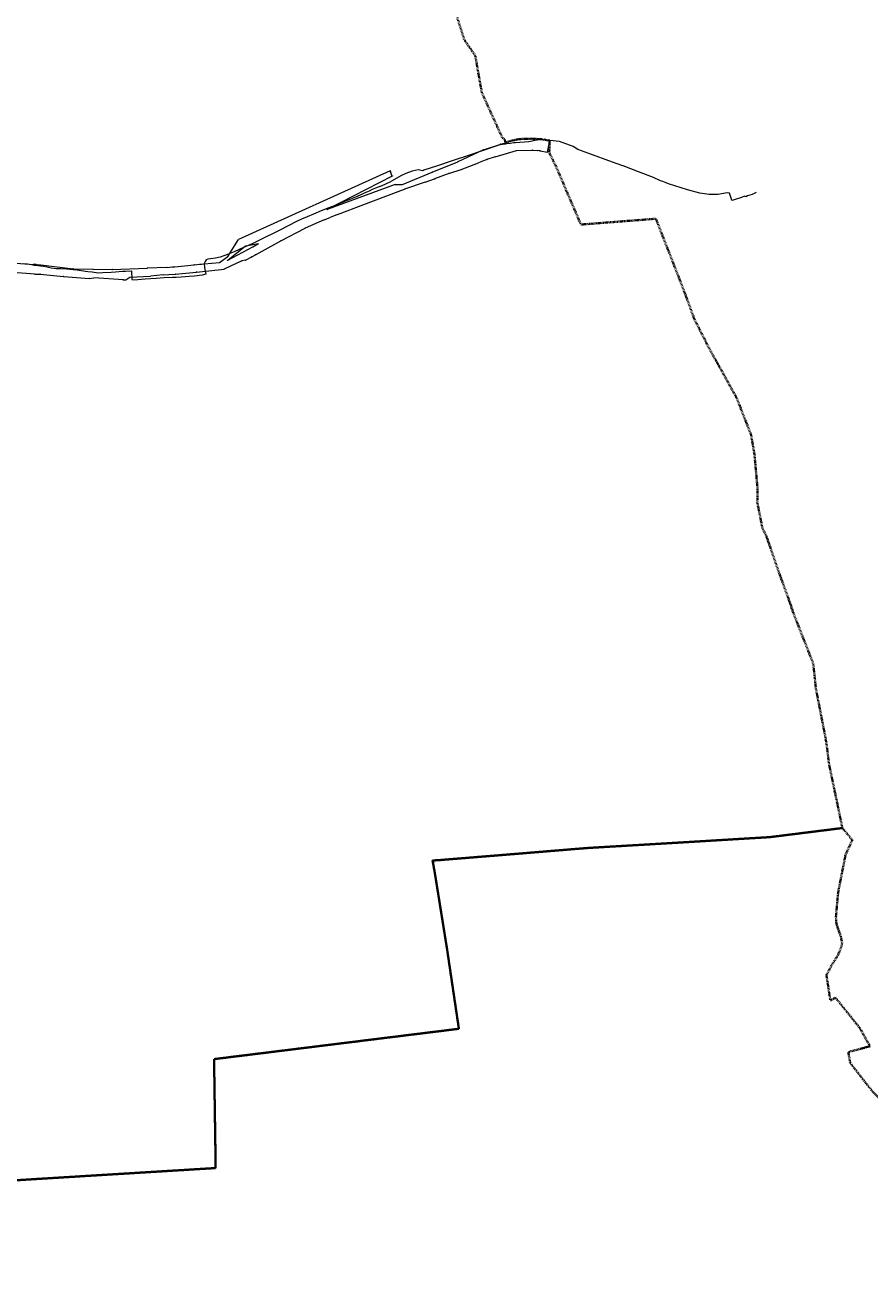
# Model space of a CAD drawing. Header units: metres. Extents: x 6524698 to 6533081, y 5883213 to 5896811.
# Tile 60 of 167: x 6529698 to 6531207, y 5887066 to 5889313. Entities that reach past the tile are written whole.
import ezdxf
from ezdxf.enums import TextEntityAlignment as Align

# ---------------------------------------------------------------- set-up
doc = ezdxf.new("R2010")
doc.units = ezdxf.units.M
doc.header["$MEASUREMENT"] = 0
doc.linetypes.add('mapa zasadnicza$0$1.5_1.0', pattern=[2.5, 1.5, -1])
doc.linetypes.add('mapa zasadnicza$0$219-500', pattern=[0])
doc.layers.get('0').update_dxf_attribs({"lineweight": 0})
for name, color, linetype in [('mapa zasadnicza$0$202-punkt graniczny', 7, 'Continuous'), ('mapa zasadnicza$0$202-punkt graniczny-Atr103', 7, 'Continuous'), ('mapa zasadnicza$0$203-punkt graniczny', 7, 'Continuous'), ('mapa zasadnicza$0$203-punkt graniczny-Atr103', 7, 'Continuous'), ('mapa zasadnicza$0$203-punkt graniczny-Atr104', 7, 'Continuous'), ('mapa zasadnicza$0$216-obręb ewidencyjny', 7, 'Continuous'), ('mapa zasadnicza$0$219-działka ewidencyjna', 7, 'Continuous'), ('mapa zasadnicza$0$przewód telekomunikacyjny podziemny', 7, 'Continuous'), ('mapa zasadnicza$0$przewód telekomunikacyjny podziemny-Atr1', 7, 'Continuous'), ('mapa zasadnicza$0$rzędna', 7, 'Continuous'), ('mapa zasadnicza$0$rzędna-Atr2', 7, 'Continuous')]:
    doc.layers.add(name, color=color, linetype=linetype)
doc.styles.add('mapa zasadnicza$0$STANDARD', font='Working1250', dxfattribs={"width": 0.75})

# ---------------------------------------------------------------- blocks, each defined once
blk = doc.blocks.new('mapa zasadnicza$0$202')
at = {"color": 0, "linetype": 'Continuous', "lineweight": 0}
blk.add_circle((0, 0), 0.25, dxfattribs=at)
blk = doc.blocks.new('mapa zasadnicza$0$203')
at = {"linetype": 'Continuous', "lineweight": 0}
h = blk.add_hatch(color=0, dxfattribs=at)
edge = h.paths.add_edge_path()
edge.add_arc((0, 0), 0.045, 0, 360)
blk = doc.blocks.new('mapa zasadnicza$0$PW01')
at = {"linetype": 'Continuous', "lineweight": 13}
h = blk.add_hatch(color=0, dxfattribs=at)
edge = h.paths.add_edge_path()
edge.add_arc((0, 0), 0.045, 0, 360)

msp = doc.modelspace()

# ---------------------------------------------------------------- linework, layer by layer
at = {"layer": 'mapa zasadnicza$0$216-obręb ewidencyjny', "color": 7, "linetype": 'mapa zasadnicza$0$1.5_1.0', "lineweight": 35, "flags": 128}
for points in [[(6528810.71, 5892032.32), (6528743.5, 5892026.91), (6528665.82, 5892020.2), (6528618.95, 5892016.86), (6528446.42, 5891995.98), (6528440.31, 5891996.73), (6528198.8, 5891907.55), (6528014.33, 5891830.31), (6527846.82, 5891746.29), (6527801.61, 5891598.79), (6527787.58, 5891553.86), (6527785.51, 5891547.1), (6527759.25, 5891463.12), (6527705.03, 5891299.34), (6527651.09, 5891150.82), (6527517.65, 5890758.02), (6527509.07, 5890729.27), (6527454.67, 5890547.02), (6527391.42, 5890349.92), (6527469.9, 5890380.85), (6527548.32, 5890411.76), (6527628.31, 5890449.47), (6527701.79, 5890487.35), (6527781.71, 5890531.45), (6527831.96, 5890559.17), (6527894.74, 5890596), (6527918.86, 5890538.44), (6527996.61, 5890364.36), (6528002.77, 5890340.12), (6528015.06, 5890276.2), (6528068.35, 5890122.94), (6528069.52, 5890117.74), (6528086.27, 5890073.01), (6528087.43, 5890069.91), (6528144.14, 5889918.51), (6528178.59, 5889821.74), (6528194.07, 5889776.62), (6528203.76, 5889751.35), (6528219.86, 5889705.13), (6528289.3, 5889557.06), (6528293.69, 5889548.36), (6528315.49, 5889501.75), (6528319.49, 5889494.06), (6528320.3, 5889498.78), (6528374.9, 5889392.75), (6528393.7, 5889357.37), (6528402.97, 5889333.92), (6528406.48, 5889321.22), (6528417.63, 5889287.69), (6528426.72, 5889250.74), (6528427.12, 5889249.1), (6528437.2, 5889208.11), (6528462.62, 5889141.48), (6528476.98, 5889088.52), (6528479.5, 5889060.26), (6528487.24, 5889042.5), (6528497.03, 5888999.3), (6528513.44, 5888948.22), (6528513.62, 5888944.51), (6528514.32, 5888935.53), (6528517.9, 5888889.57), (6528521.9, 5888874.59), (6528534.18, 5888828.64), (6528537.21, 5888800.87), (6528538.55, 5888788.67), (6528539.84, 5888759.55), (6528540.29, 5888749.47), (6528546.56, 5888728.63), (6528550.89, 5888720.89), (6528554.61, 5888714.22), (6528572.89, 5888682.85), (6528612.6, 5888606.5), (6528643.54, 5888542.38), (6528657.02, 5888506.94), (6528675.5, 5888460.67), (6528681.51, 5888445.9), (6528704.85, 5888377.17), (6528713.34, 5888354.12), (6528741.09, 5888278.42), (6528766.6, 5888207.14), (6528788.71, 5888147.82), (6528812.94, 5888083.84), (6528826.58, 5888045.33), (6528850.06, 5887982.04), (6528866.81, 5887934.63), (6528879.99, 5887896.72), (6528918.8, 5887790.89), (6528952.56, 5887701.57), (6529019.26, 5887707.89), (6529031.01, 5887709.01), (6529109.21, 5887715.92), (6529166.14, 5887721.78), (6529262.28, 5887731.31), (6529282.79, 5887731.14), (6529289.52, 5887663.25), (6529296.91, 5887588.72), (6529312.34, 5887533.26), (6529320.57, 5887503.67), (6529321.72, 5887480.33), (6529315.22, 5887418.55), (6529296.28, 5887374.9), (6529295.89, 5887348.38), (6529295.74, 5887344.56), (6529294.33, 5887253.59), (6529300.1, 5887247.3), (6529460.65, 5887265.28), (6529607.85, 5887282.19), (6529604.22, 5887244.37), (6529619.06, 5887245.53), (6529620.4, 5887245.61), (6529751.62, 5887253.65), (6529836.5, 5887258.86), (6529917.79, 5887263.83), (6530037.96, 5887271.18), (6530037.77, 5887311.55), (6530035.48, 5887465.82), (6530294.87, 5887497.94), (6530342.75, 5887503.87), (6530390.63, 5887509.81), (6530435.08, 5887515.31), (6530469.62, 5887519.59), (6530472.76, 5887520.14), (6530455.94, 5887633.47), (6530452.16, 5887659), (6530429.5, 5887800.32), (6530425.85, 5887820.62), (6530434.17, 5887821.11), (6530435.15, 5887821.09), (6530501.5, 5887826.49), (6530563.57, 5887831.54), (6530569.25, 5887832), (6530626.35, 5887836.71), (6530689.94, 5887841.95), (6530699.77, 5887842.77), (6530753.72, 5887845.97), (6530816.4, 5887849.69), (6530847.34, 5887851.53), (6530851.75, 5887851.79), (6530878, 5887853.36), (6530941.55, 5887857.17), (6531028.05, 5887862.36), (6531029.51, 5887862.54), (6531089.96, 5887870.11), (6531157.91, 5887878.61), (6531147.74, 5887927.21), (6531134.09, 5887992.44), (6531130.39, 5888022.23), (6531130.01, 5888024.33), (6531127.76, 5888039.49), (6531114.28, 5888108.63), (6531110.56, 5888127.5), (6531105.84, 5888172.24), (6531089.18, 5888214.66), (6531070.01, 5888263.46), (6531063.59, 5888283), (6531047.06, 5888328.03), (6531038.58, 5888352.41), (6531021.83, 5888400.87), (6531015.19, 5888413.6), (6531005.83, 5888460.28), (6531006, 5888467.6), (6531006.12, 5888486.87), (6531000.78, 5888546.56), (6530994.46, 5888582.13), (6530992.02, 5888587.87), (6530975.04, 5888631.61), (6530968.96, 5888647.12), (6530918.79, 5888737.7), (6530893.21, 5888788.19), (6530875.95, 5888835.79), (6530824.74, 5888967.12), (6530698.19, 5888957.37), (6530696.88, 5888957.26), (6530690.8, 5888956.75), (6530665.31, 5889016.21), (6530647.2, 5889058.57), (6530634.24, 5889085.41), (6530634.99, 5889106.79), (6530619.51, 5889109.25), (6530602.59, 5889110.21), (6530580.67, 5889109.48), (6530563.76, 5889105.91), (6530556.11, 5889102.91), (6530554.6, 5889108.92), (6530550.45, 5889111.73), (6530532.14, 5889151.93), (6530513.79, 5889192.45), (6530502.04, 5889258.4), (6530482.32, 5889287.2), (6530469.7, 5889327.04), (6530465.02, 5889440.31), (6530478.29, 5889507.42), (6530476.75, 5889539.74), (6530454.68, 5889579.85), (6530444.35, 5889666), (6530447.75, 5889689.9), (6530449.31, 5889721.21), (6530456.42, 5889744.94), (6530489.74, 5889803.92), (6530476.19, 5889829.67), (6530441.37, 5889895.14), (6530436.32, 5889900.67), (6530377.31, 5890013.31), (6530319.1, 5890126.26), (6530282.19, 5890186.6), (6530272.79, 5890201.79), (6530203.17, 5890307.87), (6530172.91, 5890358.56), (6530084.18, 5890524.8), (6530023.66, 5890630.14), (6529988.68, 5890702.02), (6529902.56, 5890854), (6529878.29, 5890895.67), (6529853.22, 5890939.23), (6529790.88, 5891059.39), (6529783.8, 5891073.31), (6529750.15, 5891126.7), (6529715.67, 5891191.31), (6529711.87, 5891220.22), (6529686.86, 5891413.55), (6529894.11, 5891526.79), (6529935.18, 5891550.85), (6529897.51, 5891589.82), (6529852.46, 5891637.21), (6529830.78, 5891658.8), (6529798.22, 5891693.91), (6529778.68, 5891710.68), (6529723.77, 5891769.55), (6529664.88, 5891829.87), (6529592.94, 5891899.3), (6529520.59, 5891969.98), (6529496.71, 5891996.9), (6529443.6, 5892048.07), (6529413.19, 5892074.88), (6529373, 5892116.29), (6529315.87, 5892175.4), (6529302.53, 5892163.8), (6529299.93, 5892161.54), (6529272.43, 5892137.61), (6529198.7, 5892096.25), (6529183.63, 5892087.79), (6529163.27, 5892079.55), (6529137.05, 5892069.83), (6529084.54, 5892065.08), (6528929.03, 5892047.18)], [(6531933.62, 5883216.64), (6531976.06, 5883225.79), (6532001.39, 5883243.46), (6532076.02, 5883295.51), (6532087.53, 5883303.54), (6532095.59, 5883303.58), (6532099.34, 5883303.6), (6532185.46, 5883303.98), (6532230.55, 5883304.18), (6532261.33, 5883261.03), (6532263.43, 5883258.31), (6532267.19, 5883267.88), (6532268.95, 5883277.38), (6532274.6, 5883287.62), (6532292.54, 5883323.06), (6532300.16, 5883330.42), (6532311.36, 5883346.7), (6532319.92, 5883363.1), (6532337.16, 5883389.14), (6532356.42, 5883433.15), (6532359.82, 5883473.8), (6532352.26, 5883494.98), (6532351.08, 5883496.49), (6532352.93, 5883500.6), (6532345.95, 5883503.36), (6532268.26, 5883525.05), (6532164.33, 5883566.41), (6532101.82, 5883597.33), (6532009.29, 5883647.91), (6532072.58, 5883756.21), (6532101.37, 5883805.46), (6532107.03, 5883815.15), (6532114.59, 5883828.15), (6532127.21, 5883849.82), (6532137.71, 5883867.86), (6532153.02, 5883894.16), (6532207.53, 5883987.81), (6532309.76, 5884159.89), (6532311.14, 5884162.3), (6531952.09, 5884287.71), (6531823.7, 5884327.08), (6531817.53, 5884331.28), (6531860.44, 5884386.69), (6531941.79, 5884485.36), (6532045.84, 5884559.25), (6532074.09, 5884580.64), (6532134.43, 5884623.26), (6532317.26, 5884588.31), (6532459.58, 5884544.15), (6532461.18, 5884543.92), (6532628.64, 5884471.87), (6532651.22, 5884505.85), (6532722.14, 5884453.37), (6532728.56, 5884465.13), (6532758.69, 5884518.28), (6532782.56, 5884560.42), (6532784.61, 5884564.04), (6532789.04, 5884571.87), (6532818.9, 5884624.88), (6532847.96, 5884676.47), (6532867.58, 5884710.9), (6532869.61, 5884714.46), (6532874.3, 5884722.69), (6532877.03, 5884727.52), (6532884.88, 5884741.46), (6532903.81, 5884775.06), (6532906.78, 5884780.34), (6532936.96, 5884832.21), (6532944.93, 5884846.23), (6532951.1, 5884857.1), (6532957.28, 5884867.96), (6532963.45, 5884878.83), (6532967.14, 5884886.46), (6532960.61, 5884903.37), (6532957.98, 5884909.31), (6532945.64, 5884941.36), (6532926.72, 5884974.91), (6532922.25, 5884984.41), (6532839.08, 5885020.25), (6532816.79, 5885034.2), (6532754.46, 5885061.95), (6532706.44, 5885075.18), (6532732.64, 5885096.03), (6532783.97, 5885136.84), (6532736.71, 5885167.12), (6532658.3, 5885217.33), (6532640.53, 5885228.35), (6532568.87, 5885272.78), (6532479.64, 5885363.38), (6532445.55, 5885446.72), (6532465.5, 5885477.16), (6532482.19, 5885500.94), (6532503.22, 5885530.9), (6532509.68, 5885536.03), (6532587.54, 5885608.05), (6532648.19, 5885641.63), (6532687.67, 5885661.59), (6532724.99, 5885671.05), (6532754.41, 5885688.72), (6532811.08, 5885704.18), (6532860.94, 5885706.98), (6532887.3, 5885714.93), (6532916.52, 5885721.49), (6532914.09, 5885725.85), (6532879.93, 5885787.36), (6532877.52, 5885791.77), (6532891.62, 5885794.66), (6532897.1, 5885797.48), (6532900.56, 5885802.42), (6532900.59, 5885813.65), (6532899.89, 5885816.32), (6532921.82, 5885828.27), (6532935.52, 5885829.37), (6532943.28, 5885825.54), (6532951.46, 5885820.23), (6532956.94, 5885815.35), (6532971.05, 5885802.83), (6532984.99, 5885799.05), (6533005.63, 5885802.55), (6533007.35, 5885843.35), (6533006.5, 5885853.49), (6533011.91, 5885868.92), (6533014.95, 5885877.6), (6533008.77, 5885898.31), (6532988.7, 5885911.36), (6532964.9, 5885935.89), (6532964.75, 5885936.1), (6532947.99, 5885961.39), (6532940.55, 5885987.29), (6532937.57, 5885997.73), (6532942.62, 5886016.63), (6532929.33, 5886033.78), (6532927.41, 5886043.27), (6532925.41, 5886053.13), (6532934.66, 5886060.15), (6532965.06, 5886063.74), (6532983.27, 5886075.76), (6533002.38, 5886076.34), (6533037.57, 5886106.52), (6533047.03, 5886124.1), (6533050.38, 5886130.34), (6533070.4, 5886142.19), (6533080.8, 5886163.7), (6533080.82, 5886171.93), (6533060.23, 5886171.79), (6533047.79, 5886186.26), (6533009.21, 5886186.39), (6533007.12, 5886192.07), (6532997.62, 5886203.61), (6532954.28, 5886217.15), (6532948.52, 5886221.01), (6532904.76, 5886250.41), (6532884.83, 5886256.76), (6532880.52, 5886257.13), (6532876.96, 5886257.43), (6532870.15, 5886289.36), (6532850.58, 5886303.87), (6532839.28, 5886312.26), (6532820.36, 5886311.03), (6532811.72, 5886319.86), (6532806.9, 5886329.4), (6532805.42, 5886332.32), (6532804.75, 5886361.66), (6532800.39, 5886362.9), (6532792.04, 5886365.27), (6532776.26, 5886363.4), (6532769.97, 5886365.56), (6532741.09, 5886375.46), (6532739.94, 5886379.01), (6532738.65, 5886383.01), (6532775.56, 5886419.05), (6532777.15, 5886426.08), (6532766.08, 5886435.97), (6532722.47, 5886446.79), (6532700.81, 5886441.96), (6532673.69, 5886435.71), (6532661.77, 5886433.25), (6532581.58, 5886416.66), (6532571.86, 5886402.68), (6532554.64, 5886403.34), (6532537.35, 5886397.91), (6532519.64, 5886402.97), (6532500.01, 5886409.78), (6532484.79, 5886419.01), (6532466.46, 5886421.38), (6532433.34, 5886428.43), (6532407.66, 5886480.3), (6532405.32, 5886483.18), (6532398.67, 5886499.34), (6532379.54, 5886537.75), (6532361.76, 5886573.46), (6532345.6, 5886604.74), (6532318.81, 5886594.39), (6532300.45, 5886586.14), (6532293.74, 5886576.76), (6532266.73, 5886553.94), (6532251.51, 5886545.95), (6532239.16, 5886544.44), (6532219.8, 5886544.19), (6532224.14, 5886536.11), (6532228.84, 5886532.48), (6532240.98, 5886528.14), (6532259.61, 5886528.81), (6532260.32, 5886524.02), (6532252.56, 5886518.68), (6532243.82, 5886514.13), (6532228.91, 5886503.78), (6532201.73, 5886479.38), (6532192.9, 5886467.4), (6532185.02, 5886453.02), (6532172.62, 5886435.4), (6532170.41, 5886428.38), (6532167.23, 5886422.16), (6532158.18, 5886414.72), (6532135.43, 5886400.29), (6532130.11, 5886397.89), (6532108.51, 5886388.25), (6532102.08, 5886386.69), (6532068.97, 5886391.56), (6532069.56, 5886410.32), (6532024.55, 5886426.6), (6532021.4, 5886427.77), (6532003.16, 5886446.56), (6531983.26, 5886452.06), (6531970.95, 5886463.9), (6531935.41, 5886478.94), (6531887.79, 5886499.08), (6531884.76, 5886500.37), (6531825.18, 5886492.85), (6531784.57, 5886508.06), (6531762.12, 5886566.68), (6531750.78, 5886596.2), (6531743.5, 5886615.13), (6531708.31, 5886697.3), (6531688.12, 5886737.66), (6531682, 5886749.9), (6531673.03, 5886758.3), (6531630.44, 5886845.29), (6531609.4, 5886884.8), (6531594.7, 5886911.16), (6531583.97, 5886930.36), (6531519.63, 5886900.23), (6531460.85, 5886863.62), (6531429.58, 5886909.28), (6531395.54, 5886955.1), (6531394.63, 5886956.87), (6531343.91, 5887056.34), (6531352.67, 5887117.47), (6531343.6, 5887174.81), (6531346.91, 5887194.69), (6531308.31, 5887272.93), (6531282.4, 5887302.68), (6531265.17, 5887348.77), (6531246.08, 5887374.03), (6531211.23, 5887408.48), (6531201.2, 5887421.31), (6531188.5, 5887437.53), (6531171.84, 5887459.03), (6531168.41, 5887478.3), (6531207.23, 5887488.8), (6531188.08, 5887522.57), (6531145.35, 5887575.75), (6531136.4, 5887570.35), (6531129.4, 5887615.74), (6531138.13, 5887632.81), (6531149.52, 5887650.8), (6531156.15, 5887666.25), (6531157.26, 5887673.69), (6531155, 5887685.44), (6531150.86, 5887696.06), (6531148.84, 5887702.72), (6531147.23, 5887707.6), (6531146.63, 5887712.85), (6531146.37, 5887720.59), (6531147.61, 5887734.8), (6531148.91, 5887749.21), (6531150.34, 5887764.25), (6531163.6, 5887831.49), (6531175.6, 5887857.09), (6531172.35, 5887861.18), (6531157.91, 5887878.61), (6531089.96, 5887870.11), (6531029.51, 5887862.54), (6531028.05, 5887862.36), (6530941.55, 5887857.17), (6530878, 5887853.36), (6530851.75, 5887851.79), (6530847.34, 5887851.53), (6530816.4, 5887849.69), (6530753.72, 5887845.97), (6530699.77, 5887842.77), (6530689.94, 5887841.95), (6530626.35, 5887836.71), (6530569.25, 5887832), (6530563.57, 5887831.54), (6530501.5, 5887826.49), (6530435.15, 5887821.09), (6530434.17, 5887821.11), (6530425.85, 5887820.62), (6530429.5, 5887800.32), (6530452.16, 5887659), (6530455.94, 5887633.47), (6530472.76, 5887520.14), (6530469.62, 5887519.59), (6530435.08, 5887515.31), (6530390.63, 5887509.81), (6530342.75, 5887503.87), (6530294.87, 5887497.94), (6530035.48, 5887465.82), (6530037.77, 5887311.55), (6530037.96, 5887271.18), (6529917.79, 5887263.83), (6529836.5, 5887258.86), (6529751.62, 5887253.65), (6529620.4, 5887245.61), (6529619.06, 5887245.53), (6529604.22, 5887244.37), (6529607.85, 5887282.19), (6529460.65, 5887265.28), (6529300.1, 5887247.3), (6529323.1, 5887204.71), (6529303.02, 5887126.11), (6529299.5, 5887116.54), (6529292.77, 5887095.61), (6529290.57, 5887057.23), (6529282.32, 5887033.97), (6529264.63, 5886976.51), (6529260.25, 5886952.44), (6529222.92, 5886790.76), (6529222.82, 5886733.43), (6529220.71, 5886727.34), (6529200.39, 5886660.86), (6529191.96, 5886615.74), (6529182.88, 5886586.19), (6529156.76, 5886481.66), (6529098.1, 5886248), (6529095.27, 5886236.71), (6529092.32, 5886224.97), (6529064.3, 5886127.7), (6529062.91, 5886122.9), (6529060.61, 5886112.57), (6529059.52, 5886107.69), (6529039.6, 5886018.39), (6529025.21, 5885958.42), (6528974.41, 5885749.69), (6528926, 5885568.38), (6528890.77, 5885449.17), (6528887.59, 5885437.6), (6528871.52, 5885379.23), (6528869.24, 5885370.86), (6528807.46, 5885125.4), (6528806.08, 5885120.41), (6528744.47, 5884874.5), (6528739.27, 5884853.86), (6528709.85, 5884736.99), (6528709.45, 5884735.5), (6528706.18, 5884724.21), (6528730.3, 5884708.13), (6528733.27, 5884706.14), (6528748.8, 5884695.79), (6528786.39, 5884676.5), (6528872.06, 5884634.67), (6528945.49, 5884600.08), (6528985.49, 5884581.87), (6529032.35, 5884560.53), (6529049.91, 5884552.53), (6529073.23, 5884542.41), (6529144.83, 5884511.32), (6529192.54, 5884490.87), (6529296.75, 5884448.5), (6529327.13, 5884441.53), (6529353.01, 5884428.52), (6529368.44, 5884424.36), (6529396.16, 5884435.33), (6529443.93, 5884463.99), (6529471.09, 5884468.57), (6529491.42, 5884476.87), (6529502.21, 5884481.62), (6529509.93, 5884478.63), (6529529.06, 5884465.69), (6529537.84, 5884456.73), (6529547.45, 5884452.42), (6529559.79, 5884443.85), (6529560.85, 5884443.18), (6529567.88, 5884434.3), (6529577.11, 5884428.67), (6529584.08, 5884424.47), (6529588.89, 5884420.68), (6529594.31, 5884413.13), (6529605.31, 5884398.18), (6529623.6, 5884387.56), (6529629.54, 5884382.61), (6529639.57, 5884375.55), (6529661.37, 5884342.94), (6529677.3, 5884332.26), (6529724.02, 5884319.36), (6529746.24, 5884317.72), (6529750.42, 5884315.79), (6529759.42, 5884307.71), (6529762.56, 5884305.3), (6529768.46, 5884300.8), (6529781.09, 5884298.48), (6529820.08, 5884298.3), (6529833.32, 5884298.54), (6529846.48, 5884297.93), (6529871.64, 5884289.34), (6529874.37, 5884290.81), (6529900.13, 5884282.17), (6529920.58, 5884275.84), (6529982.71, 5884264.8), (6530025.92, 5884262.44), (6530094.65, 5884255.13), (6530111.93, 5884251.21), (6530113.34, 5884249.86), (6530125.41, 5884207.71), (6530139.1, 5884119.35), (6530160.8, 5884044.22), (6530159.45, 5884041.61), (6530169.03, 5884004.99), (6530226.78, 5883933.99), (6530232.84, 5883929.17), (6530318.08, 5883861.25), (6530342.58, 5883843.3), (6530416.62, 5883797.45), (6530430.51, 5883791.03), (6530451.6, 5883780.52), (6530479.85, 5883768.22), (6530546.3, 5883739.28), (6530600.27, 5883715.77), (6530710.67, 5883676.61), (6530721.69, 5883674.3), (6530801.44, 5883711.81), (6530842.89, 5883741.88), (6530854.84, 5883752.63), (6530904.25, 5883847.06), (6530907.96, 5883854.15), (6530933.82, 5883903.55), (6530953.86, 5883941.84), (6530958.93, 5883951.53), (6531019.53, 5884067.34), (6531125.06, 5884014.95), (6531127.92, 5884013.5), (6531150.72, 5884001.42), (6531162.69, 5883998.51), (6531168.35, 5883993.07), (6531172.13, 5883989.48), (6531217.11, 5883967.19), (6531231.97, 5883959.79), (6531239.2, 5883956.14), (6531240.85, 5883955.19), (6531311.29, 5883916.34), (6531324.51, 5883910.78), (6531335.6, 5883900.14), (6531345.33, 5883901.71), (6531403.8, 5883872.94), (6531407.06, 5883802.39), (6531405.41, 5883796.62), (6531393.4, 5883761.35), (6531387.77, 5883751.38), (6531379.93, 5883734.96), (6531357.01, 5883697.45), (6531329.8, 5883658.58), (6531295.54, 5883614.95), (6531245.7, 5883571.22), (6531238.9, 5883565.56), (6531232.8, 5883560.48), (6531157.18, 5883508.94), (6531134.5, 5883495.42), (6531107.06, 5883482.14), (6531125.68, 5883476.35), (6531171.39, 5883505.7), (6531274.28, 5883471.83), (6531388.96, 5883434.18), (6531456.73, 5883411.96), (6531481.5, 5883403.82), (6531491.5, 5883400.54), (6531513.73, 5883393.23), (6531521.66, 5883390.63), (6531532.73, 5883383.07), (6531551.14, 5883370.51), (6531632.53, 5883314.95), (6531679.45, 5883282.93), (6531686.85, 5883280.64), (6531801.85, 5883245.6), (6531854.25, 5883230.14), (6531893.58, 5883218.69), (6531914.67, 5883212.56)]]:
    msp.add_lwpolyline(points, close=True, dxfattribs=at)
at = {"layer": 'mapa zasadnicza$0$219-działka ewidencyjna', "color": 7, "linetype": 'mapa zasadnicza$0$219-500', "lineweight": 18, "flags": 128}
for points in [[(6530516.49, 5889090.49), (6530471.13, 5889068.86)], [(6530516.49, 5889090.49), (6530547.6, 5889100.6)], [(6530547.6, 5889100.6), (6530556.11, 5889102.91)], [(6530556.11, 5889102.91), (6530563.76, 5889105.91)], [(6530563.76, 5889105.91), (6530580.67, 5889109.48)], [(6530575.45, 5889088.93), (6530604.19, 5889089.75)], [(6530580.67, 5889109.48), (6530602.59, 5889110.21)], [(6530619.51, 5889109.25), (6530602.59, 5889110.21)], [(6530604.19, 5889089.75), (6530612.83, 5889088.9)], [(6530619.51, 5889109.25), (6530634.99, 5889106.79)], [(6530631.05, 5889086), (6530634.99, 5889106.79)], [(6530425.25, 5889050.37), (6530471.13, 5889068.86)], [(6530477.13, 5889054.87), (6530507.92, 5889067.08)], [(6530522.63, 5889072.91), (6530507.92, 5889067.08)], [(6530537.61, 5889077.45), (6530522.63, 5889072.91)], [(6530537.61, 5889077.45), (6530575.45, 5889088.93)], [(6530617.5, 5889088.36), (6530612.83, 5889088.9)], [(6530617.5, 5889088.36), (6530631.05, 5889086)], [(6530350.14, 5889052.77), (6530079.05, 5888929.85)], [(6530350.14, 5889052.77), (6530350.82, 5889051.02)], [(6530353.76, 5889043.45), (6530350.82, 5889051.02)], [(6530372.08, 5889028.43), (6530425.25, 5889050.37)], [(6530456.89, 5889048.81), (6530429.53, 5889038.27)], [(6530456.89, 5889048.81), (6530477.13, 5889054.87)], [(6530353.76, 5889043.45), (6530237.57, 5888983.48)], [(6530359, 5889028.46), (6530237.57, 5888983.48)], [(6530359, 5889028.46), (6530372.08, 5889028.43)], [(6530412.47, 5889032.47), (6530375.4, 5889019.87)], [(6530412.47, 5889032.47), (6530429.53, 5889038.27)], [(6530303.25, 5888992.8), (6530364.48, 5889015.75)], [(6530364.48, 5889015.75), (6530375.4, 5889019.87)], [(6530255.96, 5888974.43), (6530303.25, 5888992.8)], [(6530232.23, 5888965.32), (6530198.27, 5888950.58)], [(6530232.23, 5888965.32), (6530242.63, 5888969.31)], [(6530255.96, 5888974.43), (6530242.63, 5888969.31)], [(6530154.63, 5888927.64), (6530198.27, 5888950.58)], [(6530059.91, 5888892.99), (6530091.69, 5888918.48)], [(6530059.91, 5888892.99), (6530104.59, 5888916.8)], [(6530060.25, 5888899.6), (6530079.05, 5888929.85)], [(6530091.69, 5888918.48), (6530114.81, 5888923.1)], [(6530104.59, 5888916.8), (6530114.81, 5888923.1)], [(6530121.25, 5888909.26), (6530154.63, 5888927.64)], [(6529682.13, 5888887.98), (6529712.72, 5888885.65)], [(6530017.52, 5888886.39), (6530045.46, 5888888.81)], [(6530045.46, 5888888.81), (6530060.25, 5888899.6)], [(6530085.03, 5888891.68), (6530053.43, 5888877.01)], [(6530091.77, 5888893.18), (6530085.03, 5888891.68)], [(6530091.77, 5888893.18), (6530102.77, 5888899.15)], [(6530102.77, 5888899.15), (6530109.38, 5888902.73)], [(6530109.38, 5888902.73), (6530121.25, 5888909.26)], [(6529715.1, 5888868.4), (6529668.06, 5888871.49)], [(6529717.88, 5888885.25), (6529712.72, 5888885.65)], [(6529715.1, 5888868.4), (6529724.75, 5888868.37)], [(6529717.88, 5888885.25), (6529726.04, 5888884.63)], [(6529724.75, 5888868.37), (6529766.76, 5888864.02)], [(6529726.04, 5888884.63), (6529783.75, 5888877.79)], [(6529783.75, 5888877.79), (6529818.91, 5888877.01)], [(6529818.91, 5888877.01), (6529853.66, 5888876.49)], [(6529853.66, 5888876.49), (6529915.71, 5888878.67)], [(6529951.33, 5888880.21), (6529915.71, 5888878.67)], [(6529944.78, 5888866.77), (6529921.98, 5888864.59)], [(6529944.78, 5888866.77), (6529954.94, 5888867.74)], [(6529951.33, 5888880.21), (6529960.82, 5888881.09)], [(6529954.94, 5888867.74), (6529966.14, 5888868.12)], [(6529960.82, 5888881.09), (6529965.45, 5888881.52)], [(6529965.45, 5888881.52), (6530000.09, 5888884.9)], [(6529966.14, 5888868.12), (6530004.06, 5888871.98)], [(6530000.09, 5888884.9), (6530009.5, 5888885.71)], [(6530004.06, 5888871.98), (6530053.43, 5888877.01)], [(6530009.5, 5888885.71), (6530013.14, 5888886.02)], [(6530013.14, 5888886.02), (6530017.52, 5888886.39)], [(6529766.76, 5888864.02), (6529813.26, 5888860.62)], [(6529813.26, 5888860.62), (6529820.84, 5888861.3)], [(6529873.45, 5888857.82), (6529820.84, 5888861.3)], [(6529873.45, 5888857.82), (6529877.64, 5888857.87)], [(6529877.64, 5888857.87), (6529885.11, 5888862.95)], [(6529885.11, 5888862.95), (6529921.98, 5888864.59)]]:
    msp.add_lwpolyline(points, dxfattribs=at)
at = {"layer": 'mapa zasadnicza$0$przewód telekomunikacyjny podziemny', "color": 30, "linetype": 'Continuous', "lineweight": 18, "flags": 128}
msp.add_lwpolyline([(6531003.76, 5889013.86), (6530996.51, 5889010.66), (6530988.49, 5889007.78), (6530985.08, 5889006.17), (6530982.99, 5889007.35), (6530977.38, 5889005.21), (6530966.47, 5889001.47), (6530961.09, 5888999.81), (6530960.21, 5889000.49), (6530956.29, 5889012.57), (6530951.91, 5889013.26), (6530935.36, 5889010.49), (6530919.68, 5889010.34), (6530903.03, 5889012.59), (6530881.4, 5889018.86), (6530847.28, 5889029.73), (6530843.17, 5889031.31), (6530837.36, 5889033.48), (6530833.22, 5889034.9), (6530820.43, 5889040.76), (6530793.91, 5889051.03), (6530766.4, 5889061.39), (6530765.46, 5889061.62), (6530747.17, 5889068.05), (6530705, 5889083.42), (6530685.46, 5889090.98), (6530676.98, 5889096.08), (6530652.33, 5889105.12), (6530635.12, 5889106.65), (6530615.64, 5889108.58), (6530612.18, 5889107.79), (6530597.89, 5889104.76), (6530573.67, 5889102.71), (6530570.95, 5889102.5), (6530564.52, 5889101.48), (6530558.61, 5889100.74), (6530556.16, 5889100.42), (6530547.29, 5889099.47), (6530545.72, 5889098.89), (6530510.54, 5889087.16), (6530491.51, 5889080.5), (6530461.07, 5889070.35), (6530434.53, 5889061.77), (6530410.19, 5889053.77), (6530408.51, 5889053.01), (6530400.25, 5889054.28), (6530389.33, 5889052.24), (6530378.08, 5889047.73), (6530370.29, 5889044.61), (6530365.02, 5889041.21), (6530349.71, 5889032.29), (6530335.22, 5889026.14), (6530323.62, 5889021.57), (6530318.09, 5889019.18), (6530312.55, 5889016.66), (6530307.67, 5889014.42), (6530301.33, 5889011.58), (6530296.35, 5889009.2), (6530288.05, 5889005.86), (6530279.14, 5889002.3), (6530274.26, 5889000.26), (6530260.25, 5888994.25), (6530251.52, 5888990.57), (6530240.72, 5888986.39), (6530226.66, 5888981.06), (6530213.24, 5888975.06), (6530201.64, 5888970.46), (6530191.65, 5888966.18), (6530182.81, 5888961.95), (6530167.89, 5888954.67), (6530153.18, 5888947.01), (6530140.04, 5888940.34), (6530128.71, 5888934.54), (6530103.68, 5888922.44), (6530088.26, 5888915.53), (6530071.26, 5888908.26), (6530059.51, 5888903.5), (6530046.55, 5888898.26), (6530038.19, 5888896.66), (6530029.15, 5888895.78), (6530024.19, 5888894.82), (6530021.37, 5888893.56), (6530019.52, 5888890.7), (6530017.83, 5888886.93), (6530018.49, 5888880.29), (6530019.61, 5888873.64), (6530020.69, 5888868.86), (6530020.52, 5888868.22), (6530014.2, 5888866.21), (6530000.43, 5888864.5), (6529991.05, 5888864.1), (6529976.78, 5888862.57), (6529967.72, 5888862.14), (6529961.06, 5888862.3), (6529946.26, 5888861.61), (6529932.27, 5888860.53), (6529912.23, 5888859.05), (6529899.46, 5888857.93), (6529890.04, 5888857.37), (6529889.46, 5888859.35), (6529888.47, 5888873.47), (6529877.15, 5888872.95), (6529871.81, 5888872.65), (6529859.66, 5888871.85), (6529851.66, 5888871.37), (6529836.67, 5888870.53), (6529828.28, 5888870.14), (6529817.71, 5888871.56), (6529809.97, 5888872.4), (6529798.37, 5888873.8), (6529791.02, 5888875.02), (6529783.91, 5888875.75), (6529771.86, 5888876.91), (6529761.58, 5888877.79), (6529756.73, 5888877.71), (6529753.31, 5888877.46), (6529744.45, 5888879.07), (6529737.08, 5888880.42), (6529731.02, 5888881.69), (6529725.48, 5888882.22), (6529720.41, 5888882.83), (6529714.17, 5888883.7), (6529709.19, 5888884.65), (6529702.36, 5888885.89), (6529694.85, 5888886.56)], dxfattribs=at)

# ---------------------------------------------------------------- block references
at = {"layer": 'mapa zasadnicza$0$202-punkt graniczny', "color": 7, "linetype": 'Continuous', "lineweight": 18}
for p in [(6530516.49, 5889090.49), (6530547.6, 5889100.6), (6530556.11, 5889102.91), (6530563.76, 5889105.91), (6530580.67, 5889109.48), (6530602.59, 5889110.21), (6530604.19, 5889089.75), (6530619.51, 5889109.25), (6530634.99, 5889106.79), (6530471.13, 5889068.86), (6530522.63, 5889072.91), (6530575.45, 5889088.93), (6530612.83, 5889088.9), (6530617.5, 5889088.36), (6530631.05, 5889086), (6530350.14, 5889052.77), (6530350.82, 5889051.02), (6530425.25, 5889050.37), (6530477.13, 5889054.87), (6530353.76, 5889043.45), (6530359, 5889028.46), (6530372.08, 5889028.43), (6530429.53, 5889038.27), (6530364.48, 5889015.75), (6530375.4, 5889019.87), (6530237.57, 5888983.48), (6530198.27, 5888950.58), (6530104.59, 5888916.8), (6530154.63, 5888927.64), (6530045.46, 5888888.81), (6530059.91, 5888892.99), (6530085.03, 5888891.68), (6530091.77, 5888893.18), (6530102.77, 5888899.15), (6530109.38, 5888902.73), (6529712.72, 5888885.65), (6529715.1, 5888868.4), (6529717.88, 5888885.25), (6529724.75, 5888868.37), (6529726.04, 5888884.63), (6529783.75, 5888877.79), (6529818.91, 5888877.01), (6529853.66, 5888876.49), (6529915.71, 5888878.67), (6529921.98, 5888864.59), (6529951.33, 5888880.21), (6529960.82, 5888881.09), (6529965.45, 5888881.52), (6529966.14, 5888868.12), (6530000.09, 5888884.9), (6530004.06, 5888871.98), (6530009.5, 5888885.71), (6530017.52, 5888886.39), (6530053.43, 5888877.01), (6529766.76, 5888864.02), (6529813.26, 5888860.62), (6529873.45, 5888857.82), (6529877.64, 5888857.87)]:
    msp.add_blockref('mapa zasadnicza$0$202', p, dxfattribs=at)
at = {"layer": 'mapa zasadnicza$0$203-punkt graniczny', "color": 7, "linetype": 'Continuous', "lineweight": 18}
for p in [(6530507.92, 5889067.08), (6530537.61, 5889077.45), (6530456.89, 5889048.81), (6530412.47, 5889032.47), (6530303.25, 5888992.8), (6530232.23, 5888965.32), (6530242.63, 5888969.31), (6530255.96, 5888974.43), (6530079.05, 5888929.85), (6530091.69, 5888918.48), (6530114.81, 5888923.1), (6530060.25, 5888899.6), (6530121.25, 5888909.26), (6529944.78, 5888866.77), (6529954.94, 5888867.74), (6530013.14, 5888886.02), (6529820.84, 5888861.3), (6529885.11, 5888862.95)]:
    msp.add_blockref('mapa zasadnicza$0$203', p, dxfattribs=at)
at = {"layer": 'mapa zasadnicza$0$rzędna', "color": 30, "linetype": 'Continuous', "lineweight": 18, "rotation": 352.8859999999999}
msp.add_blockref('mapa zasadnicza$0$PW01', (6529714.17, 5888883.7), dxfattribs=at)

# ---------------------------------------------------------------- texts
at = {"layer": 'mapa zasadnicza$0$202-punkt graniczny-Atr103', "color": 7, "style": 'mapa zasadnicza$0$STANDARD', "width": 0.667}
for s, p in [('4973', (6530516.49, 5889090.49)), ('4976', (6530547.6, 5889100.6)), ('47477', (6530556.11, 5889102.91)), ('47478', (6530563.76, 5889105.91)), ('4981', (6530575.45, 5889088.93)), ('47479', (6530580.67, 5889109.48)), ('47480', (6530602.59, 5889110.21)), ('4984', (6530604.19, 5889089.75)), ('4995', (6530612.83, 5889088.9)), ('47260', (6530619.51, 5889109.25)), ('47262', (6530634.99, 5889106.79)), ('4991', (6530522.63, 5889072.91)), ('4937', (6530617.5, 5889088.36)), ('4939', (6530631.05, 5889086)), ('4965', (6530350.14, 5889052.77)), ('4989', (6530350.82, 5889051.02)), ('4990', (6530477.13, 5889054.87)), ('4966', (6530353.76, 5889043.45)), ('4968', (6530364.48, 5889015.75)), ('4371', (6530085.03, 5888891.68)), ('3611', (6530091.77, 5888893.18)), ('3613', (6530102.77, 5888899.15)), ('3615', (6530109.38, 5888902.73)), ('3311', (6529712.72, 5888885.65)), ('3677', (6529715.1, 5888868.4)), ('3291', (6529717.88, 5888885.25)), ('3684', (6529724.75, 5888868.37)), ('3314', (6529726.04, 5888884.63)), ('3519', (6529951.33, 5888880.21)), ('3522', (6529960.82, 5888881.09)), ('3523', (6529965.45, 5888881.52)), ('3528', (6530000.09, 5888884.9)), ('4931', (6529873.45, 5888857.82)), ('4933', (6529877.64, 5888857.87))]:
    msp.add_text(s, height=0.75, dxfattribs=at).set_placement(p)
for s, p in [('5300', (6530471.13, 5889068.86)), ('5299', (6530425.25, 5889050.37)), ('5297', (6530359, 5889028.46)), ('5298', (6530372.08, 5889028.43)), ('5707', (6530429.53, 5889038.27)), ('5702', (6530375.4, 5889019.87)), ('5691', (6530237.57, 5888983.48)), ('5689', (6530198.27, 5888950.58)), ('5678', (6530104.59, 5888916.8)), ('5683', (6530154.63, 5888927.64)), ('5659', (6530017.52, 5888886.39)), ('5666', (6530045.46, 5888888.81)), ('5670', (6530059.91, 5888892.99)), ('5596', (6529766.76, 5888864.02)), ('5602', (6529783.75, 5888877.79)), ('5609', (6529818.91, 5888877.01)), ('5626', (6529853.66, 5888876.49)), ('5639', (6529915.71, 5888878.67)), ('5641', (6529921.98, 5888864.59)), ('5646', (6529966.14, 5888868.12)), ('5651', (6530004.06, 5888871.98)), ('5655', (6530009.5, 5888885.71)), ('5668', (6530053.43, 5888877.01)), ('5608', (6529813.26, 5888860.62))]:
    msp.add_text(s, height=0.75, dxfattribs=at).set_placement(p, align=Align.BOTTOM_LEFT)
at = {"layer": 'mapa zasadnicza$0$203-punkt graniczny-Atr103', "color": 7, "style": 'mapa zasadnicza$0$STANDARD', "width": 0.667}
for s, p in [('5022', (6530507.92, 5889067.08)), ('5008', (6530242.63, 5888969.31)), ('5674', (6530079.05, 5888929.85)), ('5676', (6530091.69, 5888918.48)), ('5679', (6530114.81, 5888923.1)), ('5680', (6530121.25, 5888909.26)), ('5671', (6530060.25, 5888899.6)), ('5645', (6529954.94, 5888867.74)), ('5657', (6530013.14, 5888886.02)), ('5611', (6529820.84, 5888861.3)), ('5632', (6529885.11, 5888862.95))]:
    msp.add_text(s, height=0.75, dxfattribs=at).set_placement(p, align=Align.BOTTOM_LEFT)
for s, p in [('4975', (6530537.61, 5889077.45)), ('4963', (6530303.25, 5888992.8)), ('4961', (6530232.23, 5888965.32)), ('4962', (6530255.96, 5888974.43))]:
    msp.add_text(s, height=0.75, dxfattribs=at).set_placement(p)
at = {"layer": 'mapa zasadnicza$0$203-punkt graniczny-Atr104', "color": 7, "style": 'mapa zasadnicza$0$STANDARD', "width": 0.667}
for s, p in [('4511', (6530456.89, 5889048.81)), ('4478', (6530412.47, 5889032.47)), ('4330', (6529944.78, 5888866.77))]:
    msp.add_text(s, height=0.75, dxfattribs=at).set_placement(p)
at = {"layer": 'mapa zasadnicza$0$przewód telekomunikacyjny podziemny-Atr1', "color": 30, "style": 'mapa zasadnicza$0$STANDARD', "width": 0.667}
for rotation, p in [(6.113, (6530551.35, 5889099.9)), (339.861, (6530659.98, 5889102.31)), (328.977, (6530680.62, 5889093.89)), (339.975, (6530710.28, 5889081.5)), (22.627, (6530385.89, 5889050.86)), (339.364, (6530770.47, 5889059.86)), (341.068, (6530836.63, 5889033.73)), (343.835, (6530886.74, 5889017.31)), (21.88, (6530930, 5889010.44)), (287.979, (6530958.05, 5889007.13)), (19.753, (6530991.65, 5889008.92)), (21.957, (6530247.86, 5888989.15)), (22.821, (6530057.1, 5888902.53)), (350.4, (6529741.13, 5888879.67)), (274.824, (6529888.89, 5888867.47)), (7.867, (6530003.34, 5888864.86))]:
    msp.add_text('t', height=0.75, rotation=rotation, dxfattribs=at).set_placement(p, align=Align.MIDDLE_LEFT)
at = {"layer": 'mapa zasadnicza$0$rzędna-Atr2', "color": 30, "style": 'mapa zasadnicza$0$STANDARD', "width": 0.667}
msp.add_text('80.3', height=0.75, rotation=352.063, dxfattribs=at).set_placement((6529714.84, 5888883.61), align=Align.MIDDLE_LEFT)

doc.saveas('drawing.dxf')
